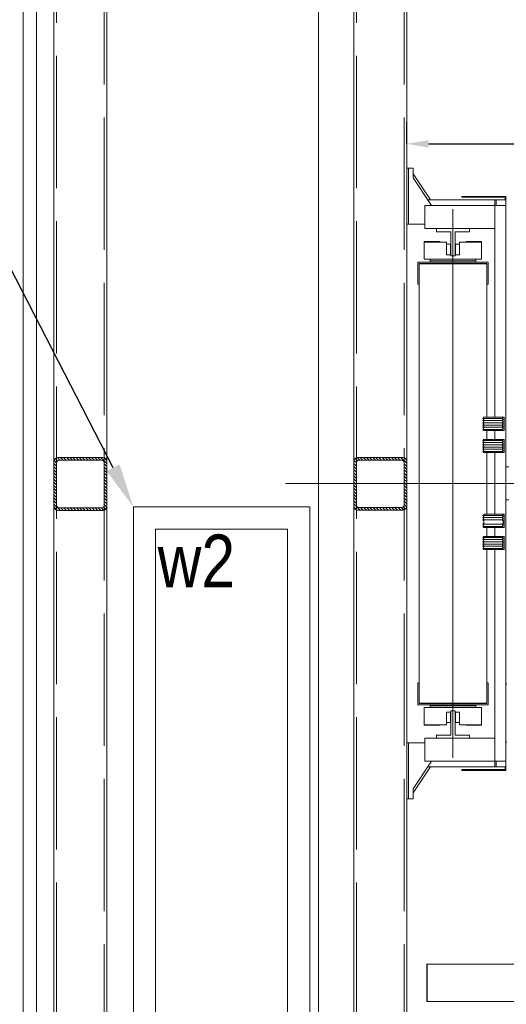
# Model space of a CAD drawing. Header units: millimetres. Extents: x 402 to 79005, y -7782 to 89952.
# Tile 65 of 256: x 26208 to 26319, y 14960 to 15184. Entities that reach past the tile are written whole.
import ezdxf
from ezdxf import colors
from ezdxf.entities.mleader import LeaderData, LeaderLine
from ezdxf.math import Vec2, Vec3

# ---------------------------------------------------------------- set-up
doc = ezdxf.new("R2010")
doc.units = ezdxf.units.MM
doc.header["$LTSCALE"] = 10
doc.linetypes.add('ACAD_ISO02W100', pattern=[15, 12, -3])
doc.layers.get('0').update_dxf_attribs({"lineweight": 0})
doc.layers.get('Defpoints').update_dxf_attribs({"color": 253})
for name, color, linetype, lineweight in [('0_A_DŹWIG OSOBOWY', 5, 'Continuous', 0), ('0_A_OPISY', 1, 'Continuous', 0), ('0_KANAŁ KLIMATYZACYJNO-WENTYLACYJNY', 7, 'Continuous', 0), ('0_OPISY', 1, 'Continuous', 0), ('0_SZKLANA ELEWACJA SZYBU WINDOWEGO', 132, 'Continuous', 0), ('0_wymiarowanie', 1, 'Continuous', 0), ('A_SZYB WINDOWY', 7, 'Continuous', 0), ('AS_Belki', 145, 'Continuous', 0)]:
    doc.layers.add(name, color=color, linetype=linetype, lineweight=lineweight)
doc.styles.add('SIMPLEXD', font='simplex.shx', dxfattribs={"width": 0.6})
doc.styles.get("Standard").update_dxf_attribs({"font": 'arial.ttf'})
doc.dimstyles.new('1-100', dxfattribs={"dimtxt": 16, "dimasz": 5, "dimexe": 0, "dimexo": 0, "dimgap": 5, "dimtad": 1, "dimdec": 1, "dimtxsty": 'SIMPLEXD', "dimcen": 5, "dimclrt": 256, "dimadec": 0, "dimazin": 0, "dimtfac": 1, "dimtdec": 0, "dimtix": 1, "dimtmove": 1, "dimatfit": 3, "dimldrblk": 'LP', "dimfxl": 0, "dimarcsym": 0})

# ---------------------------------------------------------------- blocks, each defined once
blk = doc.blocks.new('zw$BBA8')
for p, q in [((-501.9, 3231.1), (-501.9, 181.1)), ((-301.9, 3031.1), (-301.9, 2421.1)), ((-301.9, 381.1), (-301.9, 3031.1)), ((-301.9, 2421.1), (-301.9, 2294.1)), ((-297.9, 2421.1), (-301.9, 2421.1)), ((-286.9, 2421.1), (-297.9, 2421.1)), ((-297.9, 2421.1), (-297.9, 2294.1)), ((-297.9, 2294.1), (-297.9, 2421.1)), ((-286.9, 2399.1), (-286.9, 2421.1)), ((-247.9, 2349.1), (-286.9, 2408.1)), ((-245.3, 2336.1), (-286.9, 2399.1)), ((-101.9, 2349.1), (-253.9, 2349.1)), ((-176.9, 2357.1), (-176.9, 2355.1)), ((-76.9, 2357.1), (-176.9, 2357.1)), ((-176.9, 2355.1), (-78.9, 2355.1)), ((-101.9, 2349.1), (-101.9, 2336.1)), ((-98.9, 2349.1), (-101.9, 2349.1)), ((-76.9, 2349.1), (-98.9, 2349.1)), ((-98.9, 2349.1), (-98.9, 2336.1)), ((-98.9, 2336.1), (-98.9, 2349.1)), ((-78.9, 2355.1), (-78.9, 2349.1)), ((-76.9, 2349.1), (-76.9, 2357.1)), ((-76.9, 2336.1), (-76.9, 2349.1)), ((-260.9, 2336.1), (-260.9, 2284.1)), ((-101.9, 2336.1), (-260.9, 2336.1)), ((-196.9, 2328.1), (-196.9, 1084.1)), ((-76.9, 2336.1), (-101.9, 2336.1)), ((-101.9, 2336.1), (-101.9, 1856.1)), ((-76.9, 1076.1), (-76.9, 2336.1)), ((-301.9, 2294.1), (-301.9, 1118.1)), ((-301.9, 2294.1), (-297.9, 2294.1)), ((-297.9, 2294.1), (-260.9, 2294.1)), ((-260.9, 2284.1), (-101.9, 2284.1)), ((-234.4, 2284.1), (-234.4, 2277.1)), ((-159.4, 2284.1), (-234.4, 2284.1)), ((-159.4, 2277.1), (-159.4, 2284.1)), ((-234.4, 2277.1), (-201.9, 2277.1)), ((-201.9, 2277.1), (-201.9, 2222.1)), ((-191.9, 2222.1), (-191.9, 2277.1)), ((-191.9, 2277.1), (-159.4, 2277.1)), ((-261.9, 2254.6), (-261.9, 2253.6)), ((-226.9, 2254.6), (-261.9, 2254.6)), ((-211.9, 2253.6), (-261.9, 2253.6)), ((-261.9, 2253.6), (-261.9, 2214.6)), ((-226.9, 2253.6), (-226.9, 2254.6)), ((-211.9, 2224.6), (-211.9, 2253.6)), ((-211.9, 2248.6), (-211.9, 2224.6)), ((-202.9, 2248.6), (-211.9, 2248.6)), ((-202.9, 2224.6), (-202.9, 2248.6)), ((-190.9, 2248.6), (-190.9, 2224.6)), ((-181.9, 2248.6), (-190.9, 2248.6)), ((-131.9, 2253.6), (-181.9, 2253.6)), ((-181.9, 2253.6), (-181.9, 2224.6)), ((-181.9, 2224.6), (-181.9, 2248.6)), ((-131.9, 2254.6), (-166.9, 2254.6)), ((-166.9, 2254.6), (-166.9, 2253.6)), ((-131.9, 2253.6), (-131.9, 2254.6)), ((-131.9, 2214.6), (-131.9, 2253.6)), ((-261.9, 2214.6), (-131.9, 2214.6)), ((-248.9, 2214.6), (-248.9, 2210.6)), ((-201.9, 2224.6), (-211.9, 2224.6)), ((-201.9, 2222.1), (-191.9, 2222.1)), ((-181.9, 2224.6), (-191.9, 2224.6)), ((-144.9, 2210.6), (-144.9, 2214.6)), ((-116.9, 2208.1), (-276.9, 2208.1)), ((-276.9, 2208.1), (-276.9, 2158.1)), ((-273.9, 2205.1), (-119.9, 2205.1)), ((-273.9, 2158.1), (-273.9, 2205.1)), ((-119.9, 2204.1), (-273.9, 2204.1)), ((-273.9, 2204.1), (-273.9, 1208.1)), ((-248.9, 2210.6), (-144.9, 2210.6)), ((-248.9, 2210.6), (-248.9, 2208.1)), ((-144.9, 2208.1), (-144.9, 2210.6)), ((-119.9, 2205.1), (-119.9, 2158.1)), ((-119.9, 1856.1), (-119.9, 2204.1)), ((-116.9, 2158.1), (-116.9, 2208.1)), ((-276.9, 2158.1), (-273.9, 2158.1)), ((-119.9, 2158.1), (-116.9, 2158.1)), ((-126.9, 1856.1), (-128.9, 1853.6)), ((-128.9, 1853.6), (-85.4, 1853.6)), ((-85.4, 1853.6), (-128.9, 1853.6)), ((-128.9, 1853.6), (-126.9, 1851.1)), ((-83.4, 1856.1), (-126.9, 1856.1)), ((-83.4, 1856.1), (-85.4, 1853.6)), ((-85.4, 1853.6), (-83.4, 1856.1)), ((-85.4, 1853.6), (-83.4, 1851.1)), ((-83.4, 1851.1), (-85.4, 1853.6)), ((-80.9, 1856.1), (-83.4, 1856.1)), ((-80.9, 1826.1), (-80.9, 1856.1)), ((-126.9, 1851.1), (-128.9, 1848.6)), ((-128.9, 1848.6), (-85.4, 1848.6)), ((-85.4, 1848.6), (-128.9, 1848.6)), ((-128.9, 1848.6), (-126.9, 1846.1)), ((-126.9, 1846.1), (-128.9, 1843.6)), ((-128.9, 1843.6), (-85.4, 1843.6)), ((-85.4, 1843.6), (-128.9, 1843.6)), ((-128.9, 1843.6), (-126.9, 1841.1)), ((-126.9, 1841.1), (-128.9, 1838.6)), ((-128.9, 1838.6), (-85.4, 1838.6)), ((-85.4, 1838.6), (-128.9, 1838.6)), ((-128.9, 1838.6), (-126.9, 1836.1)), ((-126.9, 1836.1), (-128.9, 1833.6)), ((-128.9, 1833.6), (-85.4, 1833.6)), ((-85.4, 1833.6), (-128.9, 1833.6)), ((-128.9, 1833.6), (-126.9, 1831.1)), ((-83.4, 1851.1), (-85.4, 1848.6)), ((-85.4, 1848.6), (-83.4, 1851.1)), ((-85.4, 1848.6), (-83.4, 1846.1)), ((-83.4, 1846.1), (-85.4, 1848.6)), ((-83.4, 1846.1), (-85.4, 1843.6)), ((-85.4, 1843.6), (-83.4, 1846.1)), ((-85.4, 1843.6), (-83.4, 1841.1)), ((-83.4, 1841.1), (-85.4, 1843.6)), ((-83.4, 1841.1), (-85.4, 1838.6)), ((-85.4, 1838.6), (-83.4, 1841.1)), ((-85.4, 1838.6), (-83.4, 1836.1)), ((-83.4, 1836.1), (-85.4, 1838.6)), ((-83.4, 1836.1), (-85.4, 1833.6)), ((-85.4, 1833.6), (-83.4, 1836.1)), ((-85.4, 1833.6), (-83.4, 1831.1)), ((-83.4, 1831.1), (-85.4, 1833.6)), ((-126.9, 1831.1), (-128.9, 1828.6)), ((-128.9, 1828.6), (-85.4, 1828.6)), ((-85.4, 1828.6), (-128.9, 1828.6)), ((-128.9, 1828.6), (-126.9, 1826.1)), ((-126.9, 1826.1), (-83.4, 1826.1)), ((-119.9, 1806.1), (-119.9, 1826.1)), ((-101.9, 1826.1), (-101.9, 1806.1)), ((-83.4, 1831.1), (-85.4, 1828.6)), ((-85.4, 1828.6), (-83.4, 1831.1)), ((-85.4, 1828.6), (-83.4, 1826.1)), ((-83.4, 1826.1), (-85.4, 1828.6)), ((-83.4, 1826.1), (-80.9, 1826.1)), ((-126.9, 1806.1), (-128.9, 1803.6)), ((-128.9, 1803.6), (-85.4, 1803.6)), ((-85.4, 1803.6), (-128.9, 1803.6)), ((-128.9, 1803.6), (-126.9, 1801.1)), ((-126.9, 1801.1), (-128.9, 1798.6)), ((-128.9, 1798.6), (-85.4, 1798.6)), ((-85.4, 1798.6), (-128.9, 1798.6)), ((-128.9, 1798.6), (-126.9, 1796.1)), ((-126.9, 1796.1), (-128.9, 1793.6)), ((-128.9, 1793.6), (-85.4, 1793.6)), ((-85.4, 1793.6), (-128.9, 1793.6)), ((-128.9, 1793.6), (-126.9, 1791.1)), ((-126.9, 1791.1), (-128.9, 1788.6)), ((-128.9, 1788.6), (-85.4, 1788.6)), ((-85.4, 1788.6), (-128.9, 1788.6)), ((-128.9, 1788.6), (-126.9, 1786.1)), ((-83.4, 1806.1), (-126.9, 1806.1)), ((-83.4, 1806.1), (-85.4, 1803.6)), ((-85.4, 1803.6), (-83.4, 1806.1)), ((-85.4, 1803.6), (-83.4, 1801.1)), ((-83.4, 1801.1), (-85.4, 1803.6)), ((-83.4, 1801.1), (-85.4, 1798.6)), ((-85.4, 1798.6), (-83.4, 1801.1)), ((-85.4, 1798.6), (-83.4, 1796.1)), ((-83.4, 1796.1), (-85.4, 1798.6)), ((-83.4, 1796.1), (-85.4, 1793.6)), ((-85.4, 1793.6), (-83.4, 1796.1)), ((-85.4, 1793.6), (-83.4, 1791.1)), ((-83.4, 1791.1), (-85.4, 1793.6)), ((-83.4, 1791.1), (-85.4, 1788.6)), ((-85.4, 1788.6), (-83.4, 1791.1)), ((-85.4, 1788.6), (-83.4, 1786.1)), ((-83.4, 1786.1), (-85.4, 1788.6)), ((-80.9, 1806.1), (-83.4, 1806.1)), ((-80.9, 1776.1), (-80.9, 1806.1)), ((-126.9, 1786.1), (-128.9, 1783.6)), ((-128.9, 1783.6), (-85.4, 1783.6)), ((-85.4, 1783.6), (-128.9, 1783.6)), ((-128.9, 1783.6), (-126.9, 1781.1)), ((-126.9, 1781.1), (-128.9, 1778.6)), ((-128.9, 1778.6), (-85.4, 1778.6)), ((-85.4, 1778.6), (-128.9, 1778.6)), ((-128.9, 1778.6), (-126.9, 1776.1)), ((-126.9, 1776.1), (-83.4, 1776.1)), ((-119.9, 1636.1), (-119.9, 1776.1)), ((-101.9, 1776.1), (-101.9, 1636.1)), ((-83.4, 1786.1), (-85.4, 1783.6)), ((-85.4, 1783.6), (-83.4, 1786.1)), ((-85.4, 1783.6), (-83.4, 1781.1)), ((-83.4, 1781.1), (-85.4, 1783.6)), ((-83.4, 1781.1), (-85.4, 1778.6)), ((-85.4, 1778.6), (-83.4, 1781.1)), ((-85.4, 1778.6), (-83.4, 1776.1)), ((-83.4, 1776.1), (-85.4, 1778.6)), ((-83.4, 1776.1), (-80.9, 1776.1)), ((-196.9, 1656.1), (-196.9, 1756.1)), ((-69.9, 1743.6), (-76.9, 1743.6)), ((-76.9, 1743.6), (-76.9, 1668.6)), ((-576.9, 1706.1), (1673.1, 1706.1)), ((-319.4, 1706.1), (-75.9, 1706.1)), ((-76.9, 1668.6), (-69.9, 1668.6)), ((-124.4, 1636.1), (-128.9, 1633.6)), ((-128.9, 1633.6), (-85.4, 1633.6)), ((-85.4, 1633.6), (-128.9, 1633.6)), ((-128.9, 1633.6), (-126.9, 1631.1)), ((-126.9, 1631.1), (-128.9, 1628.6)), ((-80.9, 1636.1), (-124.4, 1636.1)), ((-80.9, 1636.1), (-85.4, 1633.6)), ((-85.4, 1633.6), (-80.9, 1636.1)), ((-85.4, 1633.6), (-83.4, 1631.1)), ((-83.4, 1631.1), (-85.4, 1633.6)), ((-83.4, 1631.1), (-85.4, 1628.6)), ((-85.4, 1628.6), (-83.4, 1631.1)), ((-80.9, 1606.1), (-80.9, 1636.1)), ((-128.9, 1628.6), (-85.4, 1628.6)), ((-85.4, 1628.6), (-128.9, 1628.6)), ((-128.9, 1628.6), (-126.9, 1626.1)), ((-126.9, 1626.1), (-128.9, 1623.6)), ((-128.9, 1623.6), (-85.4, 1623.6)), ((-85.4, 1623.6), (-128.9, 1623.6)), ((-128.9, 1623.6), (-126.9, 1621.1)), ((-126.9, 1616.1), (-128.9, 1613.6)), ((-128.9, 1613.6), (-85.4, 1613.6)), ((-85.4, 1613.6), (-128.9, 1613.6)), ((-128.9, 1613.6), (-126.9, 1611.1)), ((-126.9, 1611.1), (-128.9, 1608.6)), ((-128.9, 1608.6), (-85.4, 1608.6)), ((-85.4, 1608.6), (-128.9, 1608.6)), ((-128.9, 1608.6), (-126.9, 1606.1)), ((-126.9, 1621.1), (-126.9, 1616.1)), ((-85.4, 1628.6), (-83.4, 1626.1)), ((-83.4, 1626.1), (-85.4, 1628.6)), ((-83.4, 1626.1), (-85.4, 1623.6)), ((-85.4, 1623.6), (-83.4, 1626.1)), ((-85.4, 1623.6), (-83.4, 1621.1)), ((-83.4, 1621.1), (-85.4, 1623.6)), ((-83.4, 1616.1), (-85.4, 1613.6)), ((-85.4, 1613.6), (-83.4, 1616.1)), ((-85.4, 1613.6), (-83.4, 1611.1)), ((-83.4, 1611.1), (-85.4, 1613.6)), ((-83.4, 1611.1), (-85.4, 1608.6)), ((-85.4, 1608.6), (-83.4, 1611.1)), ((-85.4, 1608.6), (-83.4, 1606.1)), ((-83.4, 1606.1), (-85.4, 1608.6)), ((-83.4, 1621.1), (-83.4, 1616.1)), ((-83.4, 1616.1), (-83.4, 1621.1)), ((-126.9, 1586.1), (-128.9, 1583.6)), ((-126.9, 1606.1), (-83.4, 1606.1)), ((-83.4, 1586.1), (-126.9, 1586.1)), ((-119.9, 1586.1), (-119.9, 1606.1)), ((-101.9, 1606.1), (-101.9, 1586.1)), ((-83.4, 1586.1), (-85.4, 1583.6)), ((-85.4, 1583.6), (-83.4, 1586.1)), ((-83.4, 1606.1), (-80.9, 1606.1)), ((-80.9, 1586.1), (-83.4, 1586.1)), ((-80.9, 1556.1), (-80.9, 1586.1)), ((-128.9, 1583.6), (-85.4, 1583.6)), ((-85.4, 1583.6), (-128.9, 1583.6)), ((-128.9, 1583.6), (-126.9, 1581.1)), ((-126.9, 1581.1), (-128.9, 1578.6)), ((-128.9, 1578.6), (-85.4, 1578.6)), ((-85.4, 1578.6), (-128.9, 1578.6)), ((-128.9, 1578.6), (-126.9, 1576.1)), ((-126.9, 1576.1), (-128.9, 1573.6)), ((-128.9, 1573.6), (-85.4, 1573.6)), ((-85.4, 1573.6), (-128.9, 1573.6)), ((-128.9, 1573.6), (-126.9, 1571.1)), ((-126.9, 1571.1), (-128.9, 1568.6)), ((-128.9, 1568.6), (-85.4, 1568.6)), ((-85.4, 1568.6), (-128.9, 1568.6)), ((-128.9, 1568.6), (-126.9, 1566.1)), ((-126.9, 1566.1), (-128.9, 1563.6)), ((-128.9, 1563.6), (-85.4, 1563.6)), ((-85.4, 1563.6), (-128.9, 1563.6)), ((-128.9, 1563.6), (-126.9, 1561.1)), ((-85.4, 1583.6), (-83.4, 1581.1)), ((-83.4, 1581.1), (-85.4, 1583.6)), ((-83.4, 1581.1), (-85.4, 1578.6)), ((-85.4, 1578.6), (-83.4, 1581.1)), ((-85.4, 1578.6), (-83.4, 1576.1)), ((-83.4, 1576.1), (-85.4, 1578.6)), ((-83.4, 1576.1), (-85.4, 1573.6)), ((-85.4, 1573.6), (-83.4, 1576.1)), ((-85.4, 1573.6), (-83.4, 1571.1)), ((-83.4, 1571.1), (-85.4, 1573.6)), ((-83.4, 1571.1), (-85.4, 1568.6)), ((-85.4, 1568.6), (-83.4, 1571.1)), ((-85.4, 1568.6), (-83.4, 1566.1)), ((-83.4, 1566.1), (-85.4, 1568.6)), ((-83.4, 1566.1), (-85.4, 1563.6)), ((-85.4, 1563.6), (-83.4, 1566.1)), ((-85.4, 1563.6), (-83.4, 1561.1)), ((-83.4, 1561.1), (-85.4, 1563.6)), ((-126.9, 1561.1), (-128.9, 1558.6)), ((-128.9, 1558.6), (-85.4, 1558.6)), ((-85.4, 1558.6), (-128.9, 1558.6)), ((-128.9, 1558.6), (-126.9, 1556.1)), ((-126.9, 1556.1), (-83.4, 1556.1)), ((-119.9, 1208.1), (-119.9, 1556.1)), ((-101.9, 1556.1), (-101.9, 1076.1)), ((-83.4, 1561.1), (-85.4, 1558.6)), ((-85.4, 1558.6), (-83.4, 1561.1)), ((-85.4, 1558.6), (-83.4, 1556.1)), ((-83.4, 1556.1), (-85.4, 1558.6)), ((-83.4, 1556.1), (-80.9, 1556.1)), ((-276.9, 1254.1), (-276.9, 1204.1)), ((-273.9, 1254.1), (-276.9, 1254.1)), ((-273.9, 1207.1), (-273.9, 1254.1)), ((-119.9, 1254.1), (-119.9, 1207.1)), ((-116.9, 1254.1), (-119.9, 1254.1)), ((-116.9, 1204.1), (-116.9, 1254.1)), ((-74.9, 1251.1), (-76.9, 1251.1)), ((-76.9, 1251.1), (-76.9, 1119.1)), ((-273.9, 1208.1), (-119.9, 1208.1)), ((-119.9, 1207.1), (-273.9, 1207.1)), ((-276.9, 1204.1), (-116.9, 1204.1)), ((-261.9, 1197.6), (-261.9, 1158.6)), ((-131.9, 1197.6), (-261.9, 1197.6)), ((-248.9, 1204.1), (-248.9, 1201.6)), ((-144.9, 1201.6), (-248.9, 1201.6)), ((-248.9, 1201.6), (-248.9, 1197.6)), ((-211.9, 1187.6), (-211.9, 1163.6)), ((-211.9, 1158.6), (-211.9, 1187.6)), ((-211.9, 1187.6), (-201.9, 1187.6)), ((-202.9, 1163.6), (-202.9, 1187.6)), ((-191.9, 1190.1), (-201.9, 1190.1)), ((-201.9, 1190.1), (-201.9, 1135.1)), ((-191.9, 1135.1), (-191.9, 1190.1)), ((-191.9, 1187.6), (-181.9, 1187.6)), ((-190.9, 1187.6), (-190.9, 1163.6)), ((-181.9, 1163.6), (-181.9, 1187.6)), ((-181.9, 1187.6), (-181.9, 1158.6)), ((-144.9, 1201.6), (-144.9, 1204.1)), ((-144.9, 1197.6), (-144.9, 1201.6)), ((-131.9, 1158.6), (-131.9, 1197.6)), ((-211.9, 1163.6), (-202.9, 1163.6)), ((-190.9, 1163.6), (-181.9, 1163.6)), ((-261.9, 1158.6), (-211.9, 1158.6)), ((-261.9, 1158.6), (-261.9, 1157.6)), ((-261.9, 1157.6), (-226.9, 1157.6)), ((-226.9, 1157.6), (-226.9, 1158.6)), ((-181.9, 1158.6), (-131.9, 1158.6)), ((-166.9, 1158.6), (-166.9, 1157.6)), ((-166.9, 1157.6), (-131.9, 1157.6)), ((-131.9, 1157.6), (-131.9, 1158.6)), ((-301.9, 1118.1), (-301.9, 991.1)), ((-297.9, 1118.1), (-301.9, 1118.1)), ((-297.9, 991.1), (-297.9, 1118.1)), ((-297.9, 1118.1), (-297.9, 991.1)), ((-260.9, 1118.1), (-297.9, 1118.1)), ((-260.9, 1128.1), (-260.9, 1076.1)), ((-101.9, 1128.1), (-260.9, 1128.1)), ((-201.9, 1135.1), (-234.4, 1135.1)), ((-234.4, 1135.1), (-234.4, 1128.1)), ((-234.4, 1128.1), (-159.4, 1128.1)), ((-159.4, 1135.1), (-191.9, 1135.1)), ((-159.4, 1128.1), (-159.4, 1135.1)), ((-76.9, 1119.1), (-74.9, 1119.1)), ((-286.9, 1013.1), (-245.3, 1076.1)), ((-260.9, 1076.1), (-101.9, 1076.1)), ((-101.9, 1076.1), (-101.9, 1063.1)), ((-101.9, 1076.1), (-76.9, 1076.1)), ((-98.9, 1076.1), (-98.9, 1063.1)), ((-98.9, 1063.1), (-98.9, 1076.1)), ((-76.9, 1063.1), (-76.9, 1076.1)), ((-286.9, 1004.1), (-247.9, 1063.1)), ((-253.9, 1063.1), (-101.9, 1063.1)), ((-78.9, 1057.1), (-176.9, 1057.1)), ((-176.9, 1057.1), (-176.9, 1055.1)), ((-176.9, 1055.1), (-76.9, 1055.1)), ((-101.9, 1063.1), (-98.9, 1063.1)), ((-98.9, 1063.1), (-76.9, 1063.1)), ((-78.9, 1063.1), (-78.9, 1057.1)), ((-76.9, 1055.1), (-76.9, 1063.1)), ((-286.9, 991.1), (-286.9, 1013.1)), ((-301.9, 991.1), (-301.9, 381.1)), ((-301.9, 991.1), (-297.9, 991.1)), ((-297.9, 991.1), (-286.9, 991.1)), ((-255.8, 616.1), (-255.9, 616.1)), ((-255.9, 616.1), (-255.9, 531.1)), ((622.1, 616.1), (-255.8, 616.1)), ((-255.8, 616.1), (-255.8, 531.1)), ((-255.9, 531.1), (-255.8, 531.1)), ((-255.8, 531.1), (622.1, 531.1))]:
    blk.add_line(p, q)
blk = doc.blocks.new('*D3962')
at = {"layer": '0_wymiarowanie', "color": 0, "lineweight": -2}
for p, q in [((26295.95, 15160.42), (26295.95, 15155.42)), ((26465.95, 15160.42), (26465.95, 15155.42)), ((26300.95, 15155.42), (26460.95, 15155.42))]:
    blk.add_line(p, q, dxfattribs=at)
at = {"layer": '0_wymiarowanie', "color": 0, "lineweight": 9}
for points in [[(26300.95, 15156.25), (26300.95, 15154.58), (26295.95, 15155.42)], [(26460.95, 15154.58), (26460.95, 15156.25), (26465.95, 15155.42)]]:
    blk.add_solid(points, dxfattribs=at)
at = {"layer": 'Defpoints', "color": 0, "lineweight": 9}
for p in [(26295.95, 15183.46), (26465.95, 15183.46), (26465.95, 15155.42)]:
    blk.add_point(p, dxfattribs=at)
at = {"layer": '0_wymiarowanie', "insert": (26380.95, 15168.42), "char_height": 16, "attachment_point": 5, "style": 'SIMPLEXD'}
blk.add_mtext('170', dxfattribs=at)
blk = doc.blocks.new('LP')
for p, q in [((0, 1), (0, 0)), ((0, 0), (-1, 0)), ((0, -1), (0, 0)), ((0, 0), (1, 0))]:
    blk.add_line(p, q)
at = {"const_width": 0.2}
blk.add_lwpolyline([(0.707, 0.707), (-0.707, -0.707)], dxfattribs=at)

msp = doc.modelspace()

# ---------------------------------------------------------------- hatches: boundary and pattern name
at = {"layer": 'AS_Belki'}
h = msp.add_hatch(dxfattribs=at)
h.set_pattern_fill('HYPECUTREGION', color=10, scale=0.5, angle=270, style=0, pattern_type=2)
h.set_pattern_definition([(315, (26255.57455, 14862.26937), (0.3535534, 0.3535534), [])])
h.paths.add_polyline_path([(26227.953, 15073.169), (26227.953, 15083.369, 0.4142136), (26227.053, 15084.269), (26216.853, 15084.269, 0.4142136), (26215.953, 15083.369), (26215.953, 15073.169, 0.4142136), (26216.853, 15072.269), (26227.053, 15072.269, 0.4142136)], flags=0)
h.paths.add_polyline_path([(26227.353, 15083.069), (26227.353, 15073.469, -0.4142136), (26226.753, 15072.869), (26217.153, 15072.869, -0.4142136), (26216.553, 15073.469), (26216.553, 15083.069, -0.4142136), (26217.153, 15083.669), (26226.753, 15083.669, -0.4142136)], flags=0)
h = msp.add_hatch(dxfattribs=at)
h.set_pattern_fill('HYPECUTREGION', color=10, scale=0.5, angle=270, style=0, pattern_type=2)
h.set_pattern_definition([(315, (26323.57455, 14862.31004), (0.3535534, 0.3535534), [])])
h.paths.add_polyline_path([(26295.953, 15073.21), (26295.953, 15083.41, 0.4142136), (26295.053, 15084.31), (26284.853, 15084.31, 0.4142136), (26283.953, 15083.41), (26283.953, 15073.21, 0.4142136), (26284.853, 15072.31), (26295.053, 15072.31, 0.4142136)], flags=0)
h.paths.add_polyline_path([(26295.353, 15083.11), (26295.353, 15073.51, -0.4142136), (26294.753, 15072.91), (26285.153, 15072.91, -0.4142136), (26284.553, 15073.51), (26284.553, 15083.11, -0.4142136), (26285.153, 15083.71), (26294.753, 15083.71, -0.4142136)], flags=0)

# ---------------------------------------------------------------- linework, layer by layer
at = {"layer": '0_A_DŹWIG OSOBOWY', "lineweight": 0}
for points in [[(26275.953, 15230.903), (26485.953, 15230.903), (26485.953, 14925.903), (26275.953, 14925.903)], [(26295.953, 14945.903), (26465.953, 14945.903), (26465.953, 15210.903), (26295.953, 15210.903)]]:
    msp.add_lwpolyline(points, close=True, dxfattribs=at)
at = {"layer": '0_KANAŁ KLIMATYZACYJNO-WENTYLACYJNY', "ltscale": 10}
msp.add_lwpolyline([(26273.953, 15073.059), (26233.953, 15073.059), (26233.953, 14953.059), (26273.953, 14953.059)], close=True, dxfattribs=at)
msp.add_lwpolyline([(26268.953, 15068.059), (26238.953, 15068.059), (26238.953, 14958.059), (26268.953, 14958.059), (26268.953, 15068.059)], dxfattribs=at)
at = {"layer": '0_SZKLANA ELEWACJA SZYBU WINDOWEGO'}
for points in [[(26208.953, 15233.903), (26488.953, 15233.903), (26488.953, 14922.903), (26208.953, 14922.903)], [(26211.953, 15230.903), (26485.953, 15230.903), (26485.953, 14925.903), (26211.953, 14925.903)]]:
    msp.add_lwpolyline(points, close=True, dxfattribs=at)
at = {"layer": 'AS_Belki', "linetype": 'Continuous', "ltscale": 0.25}
for p, q in [((26215.953, 15212.903), (26215.953, 14943.903)), ((26227.953, 14943.903), (26227.953, 15212.903)), ((26283.953, 15212.903), (26283.953, 14943.903)), ((26295.953, 14943.903), (26295.953, 15212.903)), ((26215.953, 15083.369), (26215.953, 15073.169)), ((26216.553, 15073.469), (26216.553, 15083.069)), ((26227.053, 15084.269), (26216.853, 15084.269)), ((26217.153, 15083.669), (26226.753, 15083.669)), ((26227.353, 15083.069), (26227.353, 15073.469)), ((26227.953, 15083.369), (26227.953, 15073.169)), ((26283.953, 15083.41), (26283.953, 15073.21)), ((26284.553, 15073.51), (26284.553, 15083.11)), ((26295.053, 15084.31), (26284.853, 15084.31)), ((26285.153, 15083.71), (26294.753, 15083.71)), ((26295.353, 15083.11), (26295.353, 15073.51)), ((26295.953, 15083.41), (26295.953, 15073.21)), ((26216.853, 15072.269), (26227.053, 15072.269)), ((26226.753, 15072.869), (26217.153, 15072.869)), ((26284.853, 15072.31), (26295.053, 15072.31)), ((26294.753, 15072.91), (26285.153, 15072.91))]:
    msp.add_line(p, q, dxfattribs=at)
at = {"layer": 'AS_Belki', "color": 84, "linetype": 'ACAD_ISO02W100', "ltscale": 0.25}
for p, q in [((26216.553, 15212.903), (26216.553, 14943.903)), ((26227.353, 14943.903), (26227.353, 15212.903)), ((26284.553, 15212.903), (26284.553, 14943.903)), ((26295.353, 14943.903), (26295.353, 15212.903))]:
    msp.add_line(p, q, dxfattribs=at)
at = {"layer": 'AS_Belki', "linetype": 'Continuous', "ltscale": 0.25}
for centre, start, end in [((26216.853, 15083.369), 90, 180), ((26227.053, 15083.369), 0, 90), ((26284.853, 15083.41), 90, 180), ((26295.053, 15083.41), 0, 90), ((26216.853, 15073.169), 180, 270), ((26227.053, 15073.169), 270, 0), ((26284.853, 15073.21), 180, 270), ((26295.053, 15073.21), 270, 0)]:
    msp.add_arc(centre, 0.9, start, end, dxfattribs=at)
at = {"layer": 'AS_Belki', "linetype": 'Continuous', "ltscale": 0.25, "extrusion": (-1.5136e-13, 6.27875e-14, -1)}
for centre in [(-26217.153, 15083.069, 0), (-26285.153, 15083.11, 0)]:
    msp.add_arc(centre, 0.6, 0, 90, dxfattribs=at)
at = {"layer": 'AS_Belki', "linetype": 'Continuous', "ltscale": 0.25, "extrusion": (1.76696e-13, 3.78956e-14, -1)}
for centre in [(-26226.753, 15083.069, 0), (-26294.753, 15083.11, 0)]:
    msp.add_arc(centre, 0.6, 90, 180, dxfattribs=at)
at = {"layer": 'AS_Belki', "linetype": 'Continuous', "ltscale": 0.25, "extrusion": (-1.5136e-13, -6.27875e-14, -1)}
for centre in [(-26217.153, 15073.469, 0), (-26285.153, 15073.51, 0)]:
    msp.add_arc(centre, 0.6, 270, 0, dxfattribs=at)
at = {"layer": 'AS_Belki', "linetype": 'Continuous', "ltscale": 0.25, "extrusion": (6.30096e-14, -1.51582e-13, -1)}
for centre in [(-26226.753, 15073.469), (-26294.753, 15073.51)]:
    msp.add_arc(centre, 0.6, 180, 270, dxfattribs=at)

# ---------------------------------------------------------------- block references
at = {"layer": 'A_SZYB WINDOWY', "xscale": 0.09999999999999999, "yscale": 0.09999999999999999, "zscale": 0.09999999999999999}
msp.add_blockref('zw$BBA8', (26326.147, 14907.792), dxfattribs=at)

# ---------------------------------------------------------------- texts
at = {"layer": '0_A_OPISY', "color": 1, "lineweight": 30, "ltscale": 100, "insert": (26248.258, 15066.799), "char_height": 12, "width": 185.4507, "attachment_point": 2}
msp.add_mtext('{\\fArial Narrow|b0|i0|c238|p34;w2}', dxfattribs=at)

# ---------------------------------------------------------------- dimensions: what is measured, and where the dimension line sits
at = {"layer": '0_wymiarowanie'}
dim = msp.add_linear_dim(base=(26465.953, 15155.418), p1=(26295.953, 15183.457), p2=(26465.953, 15183.457), dimstyle='1-100', dxfattribs=at)
dim.commit()
dim.dimension.update_dxf_attribs({"geometry": '*D3962', "text_midpoint": (26380.953, 15168.418)})

# ---------------------------------------------------------------- leaders
at = {"layer": '0_OPISY', "color": 5, "lineweight": 0}
ml = msp.add_multileader_mtext('Standard', dxfattribs=at)
ml.set_content('Projektowany kanał \\Pklimatyzacyjno-wentylacyjny \\Pz obudową \\Pz płyt elewacyjnych w kolorze szarym   \\P30x110 cm', color=5)
ml.set_leader_properties()
ml.build(insert=Vec2(0, 0))
ml.multileader.update_dxf_attribs({"dogleg_length": 0.36, "arrow_head_size": 10})
ctx = ml.context
ctx.base_point, ctx.char_height, ctx.arrow_head_size, ctx.landing_gap_size, ctx.plane_origin = Vec3(25927.15, 15220.843), 10, 10, 0.09, Vec3(25818.375, 15256.324)
ctx.text_align_type = 2
notes = []
notes.append((ctx, [(0, (1, 1, 0), (26157.868, 15220.843), (-1, 0), 0.36, [(0, [(26233.953, 15073.059)], 0, [])])]))
ctx.mtext.insert, ctx.mtext.alignment, ctx.mtext.flow_direction = Vec3(26157.418, 15225.932), 3, 5
for ctx, leaders in notes:
    for number, flags, end, landing, length, lines in leaders:
        leader = LeaderData()
        leader.index, (leader.has_last_leader_line, leader.has_dogleg_vector, leader.attachment_direction) = number, flags
        leader.last_leader_point, leader.dogleg_vector, leader.dogleg_length = Vec3(end), Vec3(landing), length
        for number, points, colour, breaks in lines:
            line = LeaderLine()
            line.index, line.vertices, line.color, line.breaks = number, Vec3.list(points), colors.encode_raw_color(colour), breaks
            leader.lines.append(line)
        ctx.leaders.append(leader)

doc.saveas('drawing.dxf')
